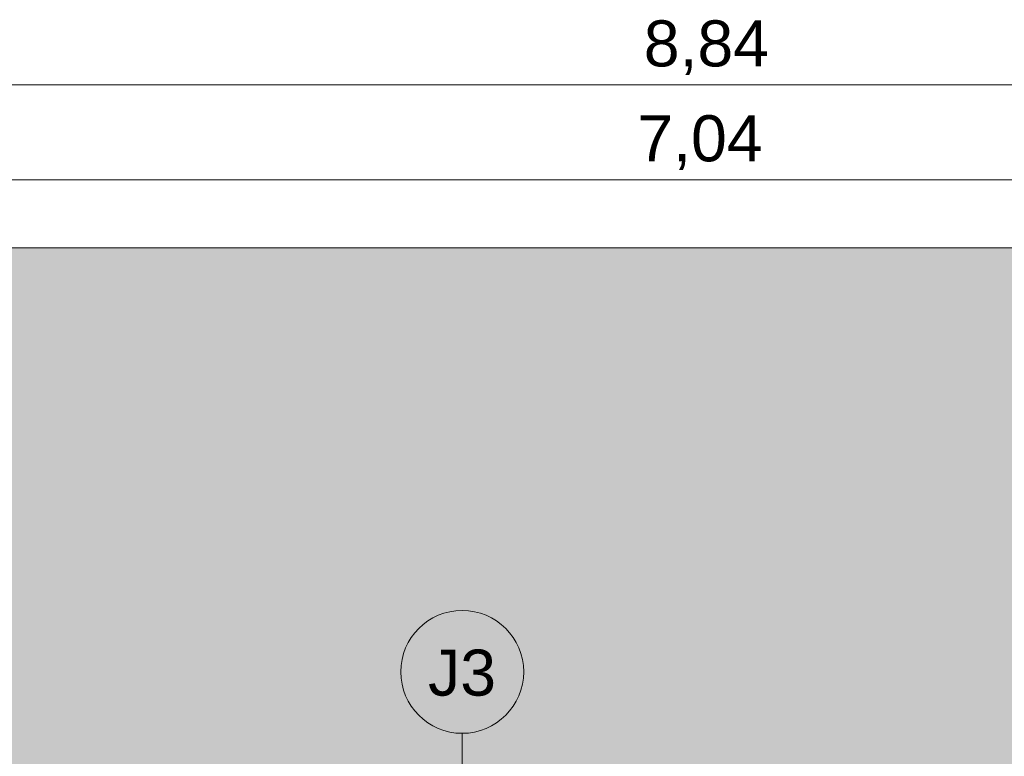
# Model space of a CAD drawing. Header units: metres. Extents: x -10.5 to 2.8, y -19.6 to -9.5.
# Tile 35 of 39: x -4.9 to -3.3, y -11.2 to -10. Entities that reach past the tile are written whole.
import ezdxf

# ---------------------------------------------------------------- set-up
doc = ezdxf.new("R2010")
doc.units = ezdxf.units.M
for name, color, linetype, lineweight in [('A-ANNO-DIMS', 7, 'Continuous', 9), ('A-ANNO-DIMS-50', 7, 'Continuous', 9), ('A-FLOR', 7, 'Continuous', 5), ('A-FLOR-PATT', 7, 'Continuous', 5), ('A-GLAZ-IDEN', 7, 'Continuous', 9)]:
    doc.layers.add(name, color=color, linetype=linetype, lineweight=lineweight)
doc.styles.add('Arial_1', font='arial.ttf', dxfattribs={"height": 0.075})
doc.dimstyles.new('Com_linha__ref__contínua__-_Cor_Vermelha_Arial_1_5mm_1', dxfattribs={"dimscale": 0.3048, "dimtxt": 0.076519, "dimasz": 0.328084, "dimexe": 0.246063, "dimexo": 0.246063, "dimgap": 0.024606, "dimtad": 1, "dimrnd": 0.01, "dimzin": 0, "dimdsep": 46, "dimtxsty": 'Arial_1', "dimblk1": 'OBLIQUE', "dimblk2": 'OBLIQUE', "dimsah": 1, "dimcen": 0.09, "dimdle": 0.246063, "dimazin": 0, "dimtfac": 1, "dimtdec": 4, "dimtix": 1, "dimtmove": 2, "dimatfit": 3, "dimfxl": 1, "dimtvp": 1, "dimtolj": 1, "dimtzin": 0, "dimarcsym": 2})

# ---------------------------------------------------------------- blocks, each defined once
blk = doc.blocks.new('TAG - Janela - Janela-2098303-NIVEL TERREO')
at = {"layer": 'A-GLAZ-IDEN'}
blk.add_circle((0, 0), 0.002, dxfattribs=at)
blk = doc.blocks.new('DIMBLOCK29-NIVEL TERREO')
at = {"layer": 'A-ANNO-DIMS-50', "color": 242, "true_color": 0xbd2b2e, "transparency": 16777216}
for p, q in [((-7.7037, -10.2241), (-7.7037, -10.1491)), ((-0.6636, -10.2241), (-0.6636, -10.1491)), ((-7.7037, -10.2241), (-7.6537, -10.1741)), ((-0.6636, -10.2241), (-0.6136, -10.1741)), ((-7.7037, -10.2241), (-7.7537, -10.2741)), ((-7.7037, -10.2241), (-0.6636, -10.2241)), ((-7.7037, -10.2241), (-7.7037, -11.16)), ((-0.6636, -10.2241), (-0.7136, -10.2741)), ((-0.6636, -10.2241), (-0.6636, -11.16))]:
    blk.add_line(p, q, dxfattribs=at)
at = {"layer": 'A-ANNO-DIMS-50', "color": 0, "transparency": 16777216, "insert": (-3.8985, -10.1192), "char_height": 0.075, "width": 0.242979, "attachment_point": 1, "line_spacing_factor": 0.941778, "style": 'Arial_1'}
blk.add_mtext('7,04', dxfattribs=at)
blk = doc.blocks.new('_Oblique')
at = {"color": 0, "linetype": 'ByBlock', "lineweight": -2}
blk.add_line((-0.5, -0.5), (0.5, 0.5), dxfattribs=at)
blk = doc.blocks.new('DIMBLOCK31-NIVEL TERREO')
at = {"layer": 'A-ANNO-DIMS-50', "color": 242, "true_color": 0xbd2b2e, "transparency": 16777216}
for p, q in [((-8.6037, -10.0696), (-8.6037, -9.9946)), ((0.2364, -10.0696), (0.2364, -9.9946)), ((-8.6037, -10.0696), (-8.5537, -10.0196)), ((0.2364, -10.0696), (0.2864, -10.0196)), ((-8.6787, -10.0696), (0.3114, -10.0696)), ((-8.6037, -10.0696), (-8.6537, -10.1196)), ((-8.6037, -10.0696), (-8.6037, -10.26)), ((0.2364, -10.0696), (0.1864, -10.1196)), ((0.2364, -10.0696), (0.2364, -10.26))]:
    blk.add_line(p, q, dxfattribs=at)
at = {"layer": 'A-ANNO-DIMS-50', "color": 0, "transparency": 16777216, "insert": (-3.8881, -9.9647), "char_height": 0.075, "width": 0.242979, "attachment_point": 1, "line_spacing_factor": 0.941778, "style": 'Arial_1'}
blk.add_mtext('8,84', dxfattribs=at)

msp = doc.modelspace()

# ---------------------------------------------------------------- hatches: boundary and pattern name
at = {"layer": 'A-FLOR-PATT', "true_color": 0xd8d8d8}
h = msp.add_hatch(color=254, dxfattribs=at)
h.paths.add_polyline_path([(0.5064, -18.075), (1.4064, -18.075), (1.4064, -13.705), (0.5064, -13.705), (0.5064, -16.075), (0.5264, -16.075), (0.5264, -16.175), (0.5464, -16.175), (0.5458, -17.375), (0.5264, -17.375), (0.5264, -17.475), (0.5064, -17.475)])
h.paths.add_polyline_path([(-8.3236, -15.315), (-7.7037, -15.315), (-7.7037, -11.235), (-7.1936, -11.235), (-7.1936, -11.215), (-7.0936, -11.215), (-7.0936, -11.195), (-5.5936, -11.1952), (-5.5936, -11.215), (-5.4936, -11.215), (-5.4936, -11.235), (-4.6836, -11.235), (-4.6836, -11.215), (-4.5836, -11.215), (-4.5836, -11.195), (-3.7836, -11.1953), (-3.7836, -11.215), (-3.6836, -11.215), (-3.6836, -11.235), (-2.8736, -11.235), (-2.8736, -11.215), (-2.7736, -11.215), (-2.7736, -11.195), (-1.2736, -11.1952), (-1.2736, -11.215), (-1.1736, -11.215), (-1.1736, -11.235), (-0.6636, -11.235), (-0.6636, -12.505), (0.2364, -12.505), (0.2364, -10.335), (-8.6037, -10.335), (-8.6037, -13.115), (-9.2336, -13.115), (-9.2336, -15.315), (-8.3336, -15.315)])

# ---------------------------------------------------------------- linework, layer by layer
at = {"layer": 'A-FLOR'}
msp.add_line((0.2364, -10.335), (-8.6037, -10.335), dxfattribs=at)
at = {"layer": 'A-GLAZ-IDEN'}
msp.add_line((-4.1836, -11.315), (-4.1836, -11.1255), dxfattribs=at)

# ---------------------------------------------------------------- block references
at = {"layer": 'A-GLAZ-IDEN', "xscale": 49.99999999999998, "yscale": 49.99999999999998, "zscale": 49.99999999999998}
msp.add_blockref('TAG - Janela - Janela-2098303-NIVEL TERREO', (-4.1836, -11.0255), dxfattribs=at)

# ---------------------------------------------------------------- texts
at = {"layer": 'A-GLAZ-IDEN', "insert": (-4.2392, -10.9892), "char_height": 0.075, "width": 0.136287, "attachment_point": 1, "style": 'Arial_1'}
msp.add_mtext('J3', dxfattribs=at)

# ---------------------------------------------------------------- dimensions: what is measured, and where the dimension line sits
at = {"layer": 'A-ANNO-DIMS', "color": 242, "true_color": 0xbd2b2e}
for base, p1, p2, override, picture, middle in [((0.2364, -10.0696), (-8.6037, -10.335), (0.2364, -10.335), {"dimpost": '<>', "dimfxl": 8.8401}, 'DIMBLOCK31-NIVEL TERREO', (-3.7666, -10.0147)), ((-0.6636, -10.2241), (-7.7037, -11.235), (-0.6636, -11.235), {"dimpost": '<>', "dimfxl": 7.0401}, 'DIMBLOCK29-NIVEL TERREO', (-3.777, -10.1692))]:
    dim = msp.add_linear_dim(base=base, p1=p1, p2=p2, dimstyle='Com_linha__ref__contínua__-_Cor_Vermelha_Arial_1_5mm_1', override=override, dxfattribs=at)
    dim.commit()
    dim.dimension.update_dxf_attribs({"geometry": picture, "text_midpoint": middle, "dimtype": 160})

doc.saveas('drawing.dxf')
